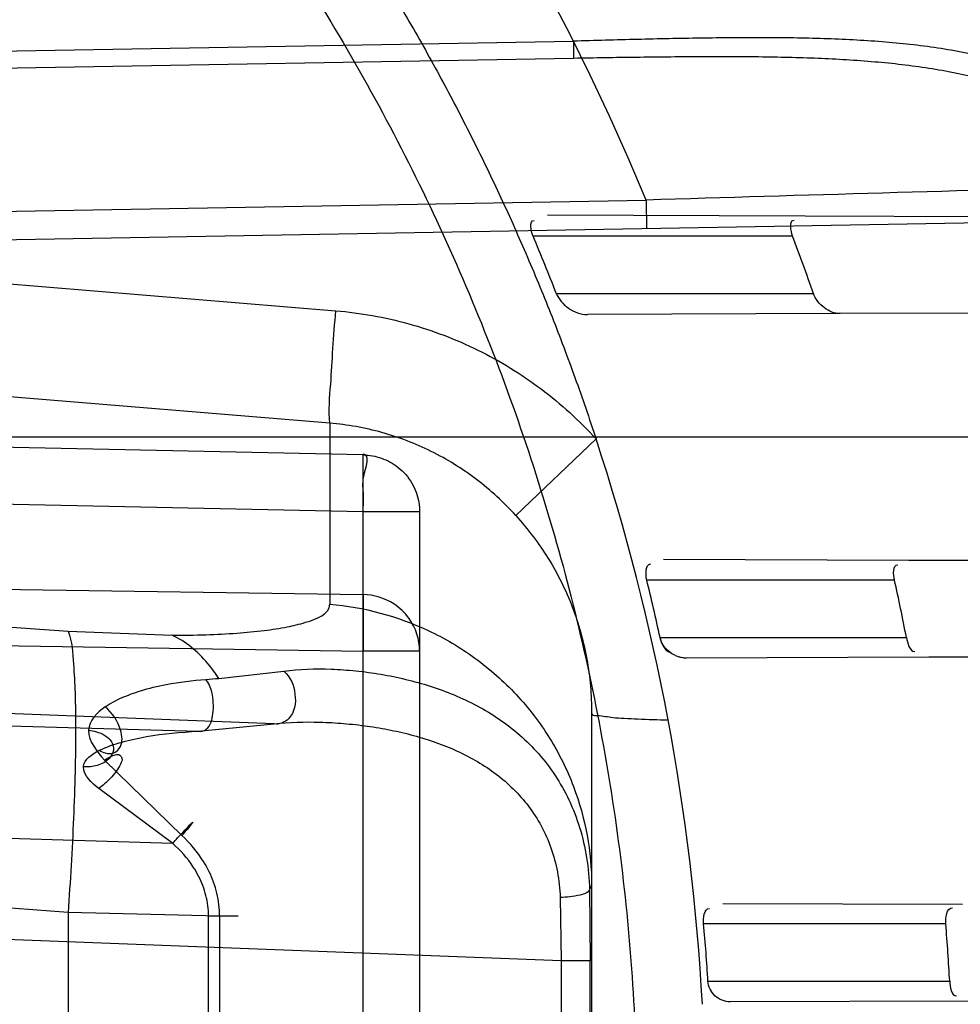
# Model space of a CAD drawing. Header units: millimetres. Extents: x 0 to 297, y 0 to 210.
# Tile 42 of 256: x 147.6458 to 147.7278, y 91.3668 to 91.4527. Entities that reach past the tile are written whole.
import ezdxf

# ---------------------------------------------------------------- set-up
doc = ezdxf.new("R2010")
doc.units = ezdxf.units.MM
doc.header["$LTSCALE"] = 16.335
doc.layers.get('0').update_dxf_attribs({"linetype": 'CONTINUOUS'})
for name, color, linetype in [('01_GLOBAL', 7, 'CONTINUOUS'), ('INTFCLR_1', 7, 'CONTINUOUS'), ('INTFCLR_144815', 7, 'CONTINUOUS')]:
    doc.layers.add(name, color=color, linetype=linetype)

msp = doc.modelspace()

# ---------------------------------------------------------------- linework, layer by layer
at = {"color": 7, "linetype": 'Continuous'}
msp.add_circle((148.2308034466, 92.1164639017), 1.9, dxfattribs=at)
at = {"color": 9, "linetype": 'Continuous'}
msp.add_arc((148.2308034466, 92.1164639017), 1.8756493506, 182.9674534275, 267.0325465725, dxfattribs=at)
at = {"layer": '01_GLOBAL', "color": 7, "linetype": 'Continuous'}
msp.add_circle((148.2308034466, 92.1164639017), 1.925, dxfattribs=at)
at = {"layer": 'INTFCLR_1', "color": 9, "linetype": 'Continuous'}
for p, q in [((147.5056636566, 91.4475288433), (147.6940698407, 91.450820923)), ((147.6940698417, 91.45082086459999), (147.6940960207, 91.4493224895)), ((147.6940960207, 91.4493224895), (147.5056636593, 91.4460302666)), ((147.5056636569, 91.441173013), (147.6733651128, 91.42730731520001)), ((147.5230763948, 91.43386660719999), (147.7004046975, 91.4369618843)), ((147.7004046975, 91.4369618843), (147.7004483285, 91.434462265)), ((147.7402832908, 91.4351575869), (147.5231200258, 91.431366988)), ((147.6918237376, 91.43567428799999), (147.7142691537, 91.4355959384)), ((147.7131870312, 91.43382411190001), (147.6905559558, 91.43382411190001)), ((147.6925809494, 91.4288241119), (147.7149924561, 91.4288241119)), ((147.7173150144, 91.4270629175), (147.6952920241, 91.4269860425)), ((147.6728425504, 91.4174967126), (147.6167964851, 91.4221306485)), ((147.6757509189, 91.4147338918), (147.5056636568, 91.4182720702)), ((147.6728425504, 91.4174967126), (147.6728425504, 91.4017194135)), ((147.5006636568, 91.41632411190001), (147.7654042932, 91.41632411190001)), ((147.689046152, 91.4094547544), (147.6960501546, 91.41612920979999)), ((147.675767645, 91.41480952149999), (147.6757509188, 91.4147338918)), ((147.6757509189, 91.297914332), (147.6757509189, 91.4147338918)), ((147.5056636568, 91.41334878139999), (147.6757509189, 91.409810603)), ((147.5056636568, 91.40995295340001), (147.650021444, 91.39935540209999)), ((147.6757509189, 91.409810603), (147.6806636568, 91.409810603)), ((147.6806636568, 91.409810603), (147.6806636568, 91.3028376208)), ((147.7019289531, 91.405639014), (147.7233231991, 91.40556433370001)), ((147.722063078, 91.40382411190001), (147.70046976, 91.40382411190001)), ((147.6320579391, 91.40319442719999), (147.6757509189, 91.4025544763)), ((147.6757509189, 91.4025544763), (147.6757509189, 91.3976311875)), ((147.650021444, 91.39935540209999), (147.6590911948, 91.39900431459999)), ((147.6213645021, 91.39842776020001), (147.6757509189, 91.3976311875)), ((147.7016255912, 91.39882411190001), (147.7231037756, 91.39882411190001)), ((147.6679941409, 91.39127962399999), (147.5056636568, 91.39753539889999)), ((147.6806636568, 91.3976311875), (147.6757509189, 91.3976311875)), ((147.7250683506, 91.39708998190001), (147.7038963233, 91.3970160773)), ((147.663172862, 91.3952480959), (147.6688326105, 91.3958685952)), ((147.5056636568, 91.3951938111), (147.6613541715, 91.3906317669)), ((147.6956636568, 91.39218376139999), (147.6956636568, 91.3204644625)), ((147.6613541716, 91.3906317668), (147.6679941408, 91.39127962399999)), ((147.659950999, 91.3815543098), (147.6532005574, 91.38812120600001)), ((147.650021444, 91.37482889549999), (147.5056636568, 91.3854264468)), ((147.6591522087, 91.3808542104), (147.5056636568, 91.3853517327)), ((147.6591522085, 91.3808542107), (147.652699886, 91.38563491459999)), ((147.6930114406, 91.3706179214), (147.5056636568, 91.377837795)), ((147.6956636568, 91.3771929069), (147.6954788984, 91.3768225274)), ((147.6954788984, 91.3768225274), (147.6955493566, 91.3706179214)), ((147.6929197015, 91.3761343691), (147.6930114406, 91.3706179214)), ((147.7071075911, 91.3756209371), (147.7279938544, 91.37554803)), ((147.650021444, 91.37482889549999), (147.650021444, 91.3378193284)), ((147.6632385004, 91.3745063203), (147.650021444, 91.37482889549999)), ((147.6622725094, 91.3381419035), (147.6622725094, 91.3745063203)), ((147.6648597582, 91.3745063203), (147.6622725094, 91.3745063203)), ((147.6632385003, 91.3745063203), (147.6632385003, 91.3381419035)), ((147.7265372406, 91.3738241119), (147.7054298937, 91.3738241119)), ((147.6930114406, 91.3706179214), (147.6930114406, 91.34203030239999)), ((147.6955493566, 91.3706179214), (147.6930114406, 91.3706179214)), ((147.6955493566, 91.34203030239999), (147.6955493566, 91.3706179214)), ((147.7058063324, 91.36882411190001), (147.7268776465, 91.36882411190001)), ((147.7285629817, 91.3671021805), (147.7077463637, 91.3670295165))]:
    msp.add_line(p, q, dxfattribs=at)
at = {"layer": 'INTFCLR_1', "color": 6, "linetype": 'Continuous'}
for p, q in [((147.7142691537, 91.4355959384), (147.7537535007, 91.4354581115)), ((147.7562380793, 91.4271987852), (147.7173150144, 91.4270629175)), ((147.7233231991, 91.40556433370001), (147.7613963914, 91.4054314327)), ((147.7628370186, 91.39722182), (147.7250683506, 91.39708998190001))]:
    msp.add_line(p, q, dxfattribs=at)
at = {"layer": 'INTFCLR_1', "color": 7, "linetype": 'Continuous'}
msp.add_line((147.7032295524, 91.3971246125), (147.7038963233, 91.3970160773), dxfattribs=at)
at = {"layer": 'INTFCLR_1', "color": 6, "linetype": 'Continuous'}
for centre, radius, start, end in [((147.5056636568, 91.35632411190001), 0.3017258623, 270, 90.00000002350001), ((147.5056636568, 91.35632411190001), 0.2867456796, 270, 90.00000002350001), ((147.5057391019, 91.3560634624), 0.2005093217, 21.27711928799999, 22.8186498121), ((147.5057157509, 91.3560833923), 0.2215580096, 19.1665078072, 20.5412722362), ((147.5136069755, 91.3563270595), 0.1919943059, 3.1324307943, 18.148371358), ((147.5063898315, 91.3563257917), 0.1998076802, 12.2803992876, 13.7520232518), ((147.5063888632, 91.35632547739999), 0.2208426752, 11.0951269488, 12.4201654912), ((147.5063894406, 91.35632463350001), 0.1998082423, 3.5866152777, 5.024479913), ((147.5063886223, 91.35632454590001), 0.2208430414, 3.2446361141, 4.54487275)]:
    msp.add_arc(centre, radius, start, end, dxfattribs=at)
at = {"layer": 'INTFCLR_1', "color": 9, "linetype": 'Continuous'}
for centre, radius, start, end in [((147.5056636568, 91.35632411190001), 0.2107755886, 22.4933176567, 89.9999999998), ((148.0600643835, 79.6484915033), 11.793955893, 91.5470290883, 91.74752042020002), ((147.6528606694, 91.5206708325), 0.1258459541, 274.182734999, 274.7002570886)]:
    msp.add_arc(centre, radius, start, end, dxfattribs=at)
for points, knots in [([(147.7739207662, 91.2630229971), (147.7745143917, 91.2646383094), (147.775677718, 91.2679000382), (147.7778942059, 91.2745147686), (147.7814905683, 91.2863879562), (147.7848253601, 91.3003236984), (147.7870274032, 91.31277865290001), (147.787953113, 91.3191383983), (147.7884308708, 91.3228167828), (147.7895335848, 91.3320514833), (147.7906793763, 91.34783064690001), (147.7904956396, 91.36644728), (147.789629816, 91.3785116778), (147.7890851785, 91.3840823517), (147.7886841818, 91.38778738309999), (147.7874452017, 91.3977872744), (147.7846320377, 91.41379988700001), (147.7805782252, 91.4294332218), (147.7776786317, 91.43871199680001), (147.7765880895, 91.4420309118), (147.7749290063, 91.4469198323), (147.771186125, 91.4571408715), (147.7647225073, 91.4721421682), (147.7573615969, 91.4863146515), (147.7522300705, 91.495037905), (147.74983173, 91.49892098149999), (147.748238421, 91.5014521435), (147.7439293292, 91.5081091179), (147.7367086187, 91.5183259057), (147.7266787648, 91.5307635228), (147.7181834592, 91.54008643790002), (147.7122490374, 91.5460455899), (147.7089678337, 91.54920070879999), (147.7044151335, 91.5534558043), (147.6980427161, 91.5590273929), (147.691144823, 91.5644332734), (147.6867712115, 91.56754354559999), (147.6846401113, 91.56897350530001), (147.683241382, 91.56987250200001), (147.6819885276, 91.57063788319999), (147.6808874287, 91.5712699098), (147.6799491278, 91.57176025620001), (147.6791251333, 91.5721478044), (147.6784918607, 91.5723508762), (147.6779419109, 91.57249513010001), (147.6776450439, 91.5721332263), (147.6779068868, 91.5716254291), (147.678285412, 91.5709843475), (147.678982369, 91.57009863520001), (147.6799093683, 91.56900729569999), (147.68099579, 91.56780618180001), (147.6821866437, 91.5665242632), (147.6839471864, 91.56466063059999), (147.6864529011, 91.56204119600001), (147.6911298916, 91.55713350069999), (147.696237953, 91.5516275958), (147.7008912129, 91.54636519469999), (147.7037675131, 91.54301891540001), (147.7083927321, 91.5375256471), (147.7154736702, 91.52862354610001), (147.7247566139, 91.5156719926), (147.731475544, 91.5050988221), (147.7358745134, 91.49757284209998), (147.7388592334, 91.492279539), (147.7440084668, 91.4826176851), (147.7508853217, 91.46802735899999), (147.755629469, 91.45586290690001), (147.7578360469, 91.44955591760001)], [0, 0, 0, 0, 0.0103792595, 0.0208842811, 0.0420721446, 0.0851858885, 0.1071984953, 0.1183380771, 0.123943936, 0.1295693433, 0.1744299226, 0.2192388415, 0.2417237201, 0.2473597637, 0.2529962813, 0.2641993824, 0.3081295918, 0.3509327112, 0.3614952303, 0.3667582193, 0.3720021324, 0.3926323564, 0.4323913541, 0.4704239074, 0.4888657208, 0.4934194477, 0.497950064, 0.5069039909, 0.5412450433, 0.5733438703, 0.6032118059, 0.6172673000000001, 0.6240601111, 0.6306649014, 0.6548506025, 0.6750843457, 0.6834913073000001, 0.6872123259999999, 0.6905622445, 0.6935176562, 0.6960693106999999, 0.6982084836, 0.6999280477, 0.7014829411, 0.7024060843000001, 0.7029587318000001, 0.7038763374, 0.7054334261, 0.7076628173, 0.7105600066, 0.714112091, 0.7174145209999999, 0.7211168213, 0.7295725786, 0.7392778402, 0.7620040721, 0.7748640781, 0.7816422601, 0.7886165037, 0.8181744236, 0.8502177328, 0.884679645, 0.8936796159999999, 0.902792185, 0.9213283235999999, 0.9597006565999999, 1, 1, 1, 1]), ([(147.7625223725, 91.4491302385), (147.7602715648, 91.45541097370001), (147.7554316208, 91.46752487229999), (147.748422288, 91.4820405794), (147.7431752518, 91.49165063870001), (147.7401330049, 91.4969169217), (147.7356466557, 91.5044086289), (147.7287941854, 91.5149323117), (147.7193317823, 91.52781473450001), (147.7121165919, 91.53666452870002), (147.7074034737, 91.542125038), (147.7044710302, 91.54545278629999), (147.6997270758, 91.55068512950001), (147.6945164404, 91.5561616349), (147.6897554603, 91.56102878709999), (147.68718556, 91.5636477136), (147.6854149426, 91.5654683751), (147.6839124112, 91.56705220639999), (147.6827629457, 91.5682496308), (147.680214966, 91.5713242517), (147.6811764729, 91.57132411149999)], [0, 0, 0, 0, 0.1351411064, 0.2639657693, 0.3262515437, 0.3568857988, 0.3871506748, 0.5031238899, 0.6110823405, 0.7107727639, 0.7343091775, 0.7571888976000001, 0.8006105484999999, 0.8773801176, 0.9101731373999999, 0.9387430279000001, 0.9512497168, 0.9624026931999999, 0.9805243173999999, 1, 1, 1, 1]), ([(147.6811764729, 91.57132411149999), (147.6818287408, 91.5713240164), (147.6836257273, 91.5703676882), (147.6857695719, 91.56920293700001), (147.6878575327, 91.5678745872), (147.690022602, 91.5664516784), (147.6944669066, 91.5633499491), (147.7014777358, 91.5579678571), (147.7079605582, 91.5524167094), (147.7125922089, 91.5481782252), (147.7159282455, 91.5450376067), (147.7219597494, 91.53910867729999), (147.730595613, 91.52983364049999), (147.7407946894, 91.51745818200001), (147.7481414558, 91.50728802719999), (147.7525258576, 91.5006611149), (147.75414614, 91.49814277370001), (147.7565841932, 91.4942808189), (147.7617989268, 91.48560842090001), (147.7692817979, 91.4715157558), (147.7758568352, 91.45659014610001), (147.7796645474, 91.44641925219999), (147.7813517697, 91.4415559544), (147.7824604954, 91.4382553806), (147.7854073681, 91.4290313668), (147.7895285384, 91.4134880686), (147.7923901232, 91.3975587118), (147.7936501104, 91.38761200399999), (147.7940578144, 91.3839275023), (147.7946115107, 91.3783882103), (147.7954917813, 91.3663917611), (147.7956786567, 91.3478767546), (147.7945135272, 91.3321854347), (147.7933925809, 91.3230036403), (147.7929068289, 91.3193455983), (147.7919655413, 91.31302046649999), (147.7897259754, 91.3006309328), (147.7863346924, 91.2867710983), (147.7826792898, 91.27496708), (147.7804259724, 91.2683893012), (147.7792433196, 91.26514577), (147.7786398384, 91.26353946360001)], [0, 0, 0, 0, 0.0056084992, 0.016622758, 0.0214510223, 0.0268121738, 0.0389184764, 0.0680276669, 0.1027789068, 0.1122614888, 0.1220107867, 0.1421735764, 0.1849752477, 0.2309092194, 0.2799812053, 0.2927645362, 0.2992310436, 0.3057293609, 0.3320345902, 0.3862266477, 0.4428037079, 0.4721337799, 0.479586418, 0.4870651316, 0.5020714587, 0.5628449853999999, 0.6251697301, 0.6410581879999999, 0.6490513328, 0.6570434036, 0.6889243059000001, 0.7524504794, 0.8160576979, 0.8240355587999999, 0.8319861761, 0.8477866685, 0.8790166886, 0.9402183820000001, 0.9703167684, 0.9852456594, 1, 1, 1, 1]), ([(147.7566851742, 91.41810067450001), (147.7564533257, 91.41898927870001), (147.7560835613, 91.42031468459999), (147.7555458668, 91.4220645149), (147.7547137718, 91.4246100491), (147.7533320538, 91.42827750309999), (147.7514874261, 91.4321542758), (147.7498290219, 91.4350339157), (147.7480981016, 91.4376755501), (147.7457168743, 91.4406612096), (147.7429709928, 91.44322398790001), (147.7405965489, 91.444959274), (147.7381088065, 91.4464927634), (147.7347519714, 91.44805734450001), (147.7311690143, 91.4491652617), (147.7281660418, 91.44982919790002), (147.725014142, 91.4503707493), (147.7209227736, 91.45081339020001), (147.7167319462, 91.45102731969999), (147.7132696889, 91.45110647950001), (147.7096875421, 91.45113480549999), (147.7051425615, 91.45109301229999), (147.6996304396, 91.45097570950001), (147.6959314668, 91.45087596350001), (147.6940698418, 91.45082086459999)], [0, 0, 0, 0, 0.0346282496, 0.0518722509, 0.0690224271, 0.1356084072, 0.1994979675, 0.2306510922, 0.2608465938, 0.3185314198, 0.3741956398, 0.4018715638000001, 0.4293205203, 0.4842875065, 0.5409793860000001, 0.570369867, 0.6002195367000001, 0.6615276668, 0.7254015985, 0.7583983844, 0.792108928, 0.8604732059, 0.9297730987, 1, 1, 1, 1]), ([(147.7578360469, 91.44955591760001), (147.7601299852, 91.44299922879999), (147.7642956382, 91.42952576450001), (147.7682613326, 91.4122075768), (147.7702192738, 91.4006412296), (147.7710065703, 91.39518478), (147.7714994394, 91.3915132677), (147.7727052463, 91.3813993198), (147.773864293, 91.3647211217), (147.7737011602, 91.3479837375), (147.7730932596, 91.3377512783), (147.7728153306, 91.3340172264), (147.7723459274, 91.32845986), (147.7710514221, 91.316626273), (147.7680380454, 91.29878467), (147.7643540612, 91.28396869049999), (147.7618533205, 91.2754656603), (147.7608389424, 91.2721312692), (147.7590123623, 91.2664116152), (147.7551536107, 91.2553712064), (147.7489882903, 91.2403218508), (147.7426455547, 91.22739948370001), (147.738554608, 91.2198568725), (147.7370705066, 91.21719653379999), (147.7348652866, 91.2133153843), (147.7301153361, 91.2053160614), (147.7225777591, 91.1938048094), (147.7133378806, 91.1812395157), (147.7066749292, 91.173042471), (147.7028339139, 91.16854333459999), (147.701385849, 91.16686409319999), (147.6989422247, 91.1640712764), (147.6944265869, 91.1590434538), (147.6895205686, 91.15382001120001), (147.6850750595, 91.14916276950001), (147.6824472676, 91.14642530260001), (147.6802613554, 91.14401157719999), (147.6788390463, 91.1424858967), (147.6769884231, 91.13966284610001), (147.6801672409, 91.1409193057), (147.6819512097, 91.141994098), (147.6841146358, 91.14331988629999), (147.6860112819, 91.14459412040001), (147.6882932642, 91.1461762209), (147.6913846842, 91.14844087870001), (147.6953415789, 91.15151625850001), (147.7012543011, 91.1563820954), (147.7065470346, 91.16112874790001), (147.7111780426, 91.16556996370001), (147.7144972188, 91.16884566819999), (147.7204790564, 91.1750133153), (147.7290048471, 91.18463110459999), (147.7390158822, 91.1974187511), (147.7461841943, 91.2078944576), (147.7504450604, 91.21470752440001), (147.7520181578, 91.21729598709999), (147.7543852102, 91.2212675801), (147.7594401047, 91.23018520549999), (147.7666547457, 91.24466011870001), (147.771618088, 91.2567571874), (147.7739207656, 91.2630229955)], [0, 0, 0, 0, 0.0419449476, 0.0850695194, 0.1071739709, 0.1127634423, 0.1183584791, 0.1295423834, 0.1742656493, 0.2191961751, 0.2304978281, 0.2361598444, 0.2418057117, 0.2641744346, 0.3080240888, 0.3509528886, 0.3562644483, 0.3615432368, 0.3719979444, 0.3925183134, 0.4321501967, 0.4701192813, 0.4793724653, 0.4839620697, 0.48851378, 0.5063269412, 0.5401307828, 0.5715496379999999, 0.6004673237, 0.6038923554, 0.6072711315, 0.6138564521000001, 0.6263016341, 0.6480618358, 0.6572019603, 0.6650284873, 0.6713159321, 0.6759369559, 0.6799952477, 0.6841765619, 0.6887949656, 0.6950107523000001, 0.6986911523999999, 0.7027318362, 0.7117342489, 0.7218512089, 0.7329803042, 0.7579718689, 0.7647510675, 0.7717251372, 0.7861300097, 0.8166264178, 0.8492835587, 0.8841348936, 0.8932111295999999, 0.8978052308, 0.9024247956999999, 0.92112918, 0.9596906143, 1, 1, 1, 1]), ([(147.6811764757, 91.1413241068), (147.6810781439, 91.14132411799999), (147.6808373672, 91.14137158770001), (147.6808497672, 91.1418044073), (147.6811074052, 91.1422497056), (147.6815528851, 91.142911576), (147.6822318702, 91.14373533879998), (147.6835407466, 91.1452190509), (147.6855593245, 91.1473348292), (147.6883533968, 91.1501930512), (147.6928736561, 91.1547964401), (147.6978811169, 91.1599991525), (147.7024841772, 91.1649963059), (147.7049756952, 91.16777374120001), (147.7064519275, 91.1694435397), (147.7103658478, 91.1739155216), (147.7171547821, 91.1820635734), (147.7265732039, 91.1945612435), (147.7342592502, 91.2060163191), (147.7391039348, 91.21397962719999), (147.7413524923, 91.217842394), (147.7428653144, 91.2204893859), (147.7470335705, 91.2279909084), (147.7534974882, 91.24084499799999), (147.7597854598, 91.25582728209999), (147.7637211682, 91.2668203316), (147.7655837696, 91.27251442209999), (147.7666180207, 91.2758335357), (147.7691666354, 91.28429392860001), (147.7729221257, 91.2990378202), (147.7759956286, 91.3168025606), (147.7773158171, 91.32858523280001), (147.7777944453, 91.33411784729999), (147.7780778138, 91.3378349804), (147.7786975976, 91.3480207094), (147.7788639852, 91.364684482), (147.7776820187, 91.3812878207), (147.7764527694, 91.3913544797), (147.7759502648, 91.39500924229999), (147.7751474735, 91.4004414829), (147.7731505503, 91.4119586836), (147.7691057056, 91.4292020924), (147.7648598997, 91.44260751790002), (147.7625223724, 91.4491302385)], [0, 0, 0, 0, 0.0008731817, 0.001718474, 0.0032338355, 0.0055641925, 0.0087322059, 0.0127298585, 0.0231213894, 0.0346993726, 0.0482226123, 0.08041255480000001, 0.0988155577, 0.1085507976, 0.1135449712, 0.1186069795, 0.1613231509, 0.207686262, 0.2575123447, 0.2837454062, 0.2904461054, 0.2972015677, 0.3108182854, 0.366650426, 0.4248609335, 0.4549769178, 0.4703146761, 0.4780576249, 0.4858477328, 0.5487775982, 0.6130123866, 0.6457680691, 0.6540347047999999, 0.6623246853, 0.6788711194, 0.7446474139, 0.8101273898, 0.8265053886, 0.8346996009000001, 0.8428861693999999, 0.8752668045, 0.9384714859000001, 1, 1, 1, 1]), ([(147.7553207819, 91.41769802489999), (147.7550905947, 91.4185448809), (147.7546020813, 91.4202256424), (147.7535256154, 91.4234944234), (147.7519985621, 91.42740041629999), (147.7501796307, 91.4310956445), (147.7485478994, 91.43384143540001), (147.74684337, 91.4363653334), (147.7445016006, 91.4392206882), (147.7418121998, 91.4416714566), (147.7394897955, 91.4433356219), (147.7370547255, 91.4448111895), (147.7337740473, 91.4463224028), (147.7302771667, 91.4474022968), (147.7273469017, 91.44805809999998), (147.7242721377, 91.44859816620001), (147.7202826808, 91.44905430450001), (147.7161959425, 91.4492944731), (147.7128200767, 91.4494018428), (147.7093277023, 91.4494622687), (147.7048960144, 91.4494664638), (147.6995201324, 91.44941103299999), (147.695912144, 91.44935419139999), (147.6940960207, 91.4493224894)], [0, 0, 0, 0, 0.0341071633, 0.068008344, 0.1337313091, 0.1969353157, 0.2278200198, 0.2578041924, 0.3152475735, 0.3708922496, 0.3986349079, 0.4261880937, 0.4814518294, 0.5385010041, 0.5680846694, 0.5981200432, 0.6597913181, 0.7240121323, 0.7571773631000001, 0.7910568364, 0.8597590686, 0.9294057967, 1, 1, 1, 1]), ([(147.6728425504, 91.4174967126), (147.6727143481, 91.4186275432), (147.6729408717, 91.4208107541), (147.6730984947, 91.4240750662), (147.6732742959, 91.42620757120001), (147.6733651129, 91.42730731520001)], [0, 0, 0, 0, 0.3474263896, 0.663132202, 1, 1, 1, 1]), ([(147.6733651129, 91.42730731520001), (147.6755084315, 91.4271300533), (147.6797735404, 91.4263705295), (147.6858413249, 91.4240565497), (147.6913807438, 91.4206491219), (147.6945936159, 91.41772451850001), (147.6960501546, 91.41612920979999)], [0, 0, 0, 0, 0.2495636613, 0.4992503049, 0.7493251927, 1, 1, 1, 1]), ([(147.689046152, 91.4094547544), (147.688007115, 91.41060440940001), (147.6857145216, 91.41271120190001), (147.6817574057, 91.41516661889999), (147.6774217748, 91.4168299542), (147.6743736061, 91.4173722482), (147.6728425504, 91.4174967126)], [0, 0, 0, 0, 0.2512932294, 0.5014782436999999, 0.7508972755, 1, 1, 1, 1]), ([(147.6757509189, 91.409810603), (147.6757609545, 91.4102931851), (147.6758340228, 91.4113597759), (147.6755680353, 91.4127298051), (147.6764236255, 91.4147958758), (147.675767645, 91.41480952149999)], [0, 0, 0, 0, 0.2896422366, 0.6062852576, 1, 1, 1, 1]), ([(147.6757509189, 91.4147338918), (147.6762887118, 91.41472464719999), (147.67738647, 91.41452959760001), (147.6789001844, 91.4136957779), (147.680255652, 91.4121532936), (147.6806636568, 91.41066396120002), (147.6806636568, 91.409810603)], [0, 0, 0, 0, 0.2108813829, 0.4285397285, 0.665427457, 1, 1, 1, 1]), ([(147.689046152, 91.4094547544), (147.6895762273, 91.4088695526), (147.6905799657, 91.4076571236), (147.6919154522, 91.4057143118), (147.6930637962, 91.4036539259), (147.694012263, 91.4014892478), (147.694751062, 91.3992407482), (147.6954548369, 91.39615530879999), (147.6956636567, 91.393772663), (147.6956636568, 91.392183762)], [0, 0, 0, 0, 0.1252048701, 0.2492026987, 0.3733459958, 0.4986692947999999, 0.6233969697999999, 0.7480465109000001, 1, 1, 1, 1]), ([(147.6806636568, 91.3976311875), (147.6806636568, 91.3981299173), (147.6805059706, 91.39914348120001), (147.6797657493, 91.40060977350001), (147.6782569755, 91.40205941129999), (147.6766830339, 91.4025384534), (147.6757509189, 91.4025544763)], [0, 0, 0, 0, 0.1956452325, 0.3949087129, 0.6342893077, 1, 1, 1, 1]), ([(147.6590911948, 91.39900431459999), (147.6600794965, 91.39900432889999), (147.6619659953, 91.39903148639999), (147.6646507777, 91.39916594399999), (147.6669964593, 91.3993839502), (147.6690429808, 91.39969524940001), (147.6709350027, 91.400147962), (147.6728417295, 91.4008389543), (147.6728425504, 91.4017194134)], [0, 0, 0, 0, 0.2063474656, 0.3941151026, 0.5600239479, 0.7013666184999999, 0.8161688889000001, 1, 1, 1, 1]), ([(147.6728425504, 91.4017194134), (147.6757933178, 91.4014651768), (147.6802963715, 91.40025803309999), (147.6856051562, 91.3971198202), (147.6892069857, 91.3939362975), (147.6921164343, 91.3901256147), (147.6948283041, 91.3846514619), (147.6956636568, 91.3801140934), (147.6956636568, 91.3771929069)], [0, 0, 0, 0, 0.2423205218, 0.3713274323, 0.5023855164, 0.6330587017, 0.7609941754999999, 1, 1, 1, 1]), ([(147.650021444, 91.39935540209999), (147.6503840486, 91.3984598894), (147.6504906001, 91.3966071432), (147.6506665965, 91.39376208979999), (147.6506905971, 91.390619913), (147.6506445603, 91.38698477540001), (147.6505085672, 91.3830225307), (147.6503010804, 91.37893357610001), (147.6501205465, 91.3761891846), (147.650021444, 91.37482889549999)], [0, 0, 0, 0, 0.1178858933, 0.2205957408, 0.3499519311, 0.5004266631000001, 0.6644320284, 0.8335810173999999, 1, 1, 1, 1]), ([(147.663172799, 91.39524818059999), (147.6628678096, 91.3957023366), (147.66175994, 91.3971905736), (147.6602950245, 91.39847605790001), (147.6590911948, 91.39900431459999)], [0, 0, 0, 0, 0.2938513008, 1, 1, 1, 1]), ([(147.6688326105, 91.3958685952), (147.6694030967, 91.3954015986), (147.6700127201, 91.39391886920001), (147.6697300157, 91.3917718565), (147.6684259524, 91.3911877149), (147.6679941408, 91.39127962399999)], [0, 0, 0, 0, 0.383653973, 0.7702586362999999, 1, 1, 1, 1]), ([(147.6688326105, 91.3958685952), (147.6701917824, 91.396065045), (147.6723016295, 91.3961196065), (147.6751246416, 91.39592064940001), (147.6773007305, 91.39562469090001), (147.6794674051, 91.3951855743), (147.6816016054, 91.3945925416), (147.6836883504, 91.3938303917), (147.6857102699, 91.3928791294), (147.6876369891, 91.3917184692), (147.6894375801, 91.3903297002), (147.691083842, 91.3886943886), (147.6925360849, 91.38679668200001), (147.6937539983, 91.3846304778), (147.6946823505, 91.38221743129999), (147.6952896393, 91.37958692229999), (147.6954565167, 91.37775768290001), (147.6954788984, 91.3768225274)], [0, 0, 0, 0, 0.1110924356, 0.169531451, 0.2289595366, 0.2885855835, 0.3482439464, 0.4079764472, 0.4680901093, 0.5287294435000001, 0.5895731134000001, 0.6516020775, 0.715910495, 0.7822579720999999, 0.8519513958, 0.9243291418, 1, 1, 1, 1]), ([(147.6532459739, 91.3927588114), (147.6537128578, 91.39308120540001), (147.6547345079, 91.39360238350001), (147.6565243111, 91.39424970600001), (147.658958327, 91.39484147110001), (147.6608780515, 91.3950724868), (147.6620395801, 91.395160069)], [0, 0, 0, 0, 0.1850177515, 0.3711682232, 0.6201593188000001, 1, 1, 1, 1]), ([(147.6613541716, 91.3906317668), (147.6615874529, 91.39055401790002), (147.6624156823, 91.3908650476), (147.6627403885, 91.3923274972), (147.6626934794, 91.3938301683), (147.6622965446, 91.3948357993), (147.6620395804, 91.395160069)], [0, 0, 0, 0, 0.1387492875, 0.4147974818, 0.7665430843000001, 1, 1, 1, 1]), ([(147.6527611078, 91.388972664), (147.6529213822, 91.3888770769), (147.6533116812, 91.3886950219), (147.6540742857, 91.3886370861), (147.6548223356, 91.38944422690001), (147.6546515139, 91.3911130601), (147.6539059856, 91.39225743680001), (147.6532459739, 91.3927588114)], [0, 0, 0, 0, 0.09384701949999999, 0.2169684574, 0.3539624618, 0.5831765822, 1, 1, 1, 1]), ([(147.6679941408, 91.39127962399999), (147.669315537, 91.39143133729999), (147.671343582, 91.39148325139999), (147.6740532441, 91.3913300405), (147.6761146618, 91.3911005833), (147.6781517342, 91.3907569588), (147.6801446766, 91.39029189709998), (147.6820816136, 91.3896914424), (147.6839491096, 91.38894137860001), (147.6857205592, 91.3880218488), (147.6873713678, 91.3869206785), (147.688878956, 91.385622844), (147.6902082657, 91.3841124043), (147.6913242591, 91.3823846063), (147.6921797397, 91.3804565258), (147.6927402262, 91.37835063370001), (147.6928974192, 91.3768827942), (147.6929197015, 91.3761343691)], [0, 0, 0, 0, 0.1217214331, 0.1848395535, 0.2483615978, 0.3114174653, 0.3737939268, 0.4355049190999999, 0.4968221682, 0.5577254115, 0.617830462, 0.678021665, 0.7392590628, 0.8013264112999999, 0.8655373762, 0.9314778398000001, 1, 1, 1, 1]), ([(147.6956636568, 91.392183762), (147.6956636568, 91.392023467), (147.6965964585, 91.3920043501), (147.6973231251, 91.391827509), (147.6985794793, 91.3917647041), (147.7001673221, 91.39167507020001), (147.7014493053, 91.3916401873), (147.7023292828, 91.3916216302)], [0, 0, 0, 0, 0.0716159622, 0.2797321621, 0.431207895, 0.6067597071, 1, 1, 1, 1]), ([(147.6518134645, 91.3907205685), (147.6520418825, 91.39069903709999), (147.6527796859, 91.39056161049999), (147.653786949, 91.3900398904), (147.6540830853, 91.38893253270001), (147.6533567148, 91.38772987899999), (147.6521548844, 91.3874882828), (147.6513716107, 91.38751826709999)], [0, 0, 0, 0, 0.1112163, 0.3676480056, 0.4909230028, 0.6200306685, 1, 1, 1, 1]), ([(147.6527611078, 91.388972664), (147.6533899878, 91.3892801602), (147.6547511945, 91.38974095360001), (147.6576194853, 91.390354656), (147.659850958, 91.3905605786), (147.6613541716, 91.3906317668)], [0, 0, 0, 0, 0.2387484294, 0.4867485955, 1, 1, 1, 1]), ([(147.6532005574, 91.38812120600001), (147.6533617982, 91.3882255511), (147.6537475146, 91.3884330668), (147.6544499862, 91.3887720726), (147.6548077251, 91.38821652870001), (147.6545685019, 91.3876818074), (147.6542190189, 91.38709909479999), (147.6535844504, 91.38636583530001), (147.6530539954, 91.3858936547), (147.652699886, 91.38563491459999)], [0, 0, 0, 0, 0.1116463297, 0.2774736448, 0.3395964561, 0.4424205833, 0.5880889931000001, 0.7450556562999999, 1, 1, 1, 1]), ([(147.6591522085, 91.3808542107), (147.6593020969, 91.38102055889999), (147.6597874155, 91.381559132), (147.6616359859, 91.3835295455), (147.6602827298, 91.3819304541), (147.659950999, 91.3815543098)], [0, 0, 0, 0, 0.1652971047, 0.6297668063, 1, 1, 1, 1]), ([(147.6632385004, 91.3745063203), (147.6632389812, 91.3748437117), (147.6631793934, 91.3758492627), (147.6627805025, 91.3774888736), (147.6617477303, 91.37958679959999), (147.6606658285, 91.3808701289), (147.659950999, 91.3815543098)], [0, 0, 0, 0, 0.1268065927, 0.3776814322, 0.6281073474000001, 1, 1, 1, 1]), ([(147.6622725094, 91.3745063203), (147.6622725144, 91.3748100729), (147.6622150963, 91.3757171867), (147.6618342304, 91.3771977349), (147.6608504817, 91.37909281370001), (147.6598250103, 91.3802397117), (147.6591522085, 91.3808542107)], [0, 0, 0, 0, 0.125311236, 0.3739699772, 0.6240932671, 1, 1, 1, 1]), ([(147.6954788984, 91.3768225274), (147.6953880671, 91.37651920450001), (147.6942942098, 91.376247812), (147.6935026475, 91.3761432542), (147.6929197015, 91.3761343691)], [0, 0, 0, 0, 0.3519510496, 1, 1, 1, 1])]:
    msp.add_open_spline(points, degree=3, knots=knots, dxfattribs=at)
at = {"layer": 'INTFCLR_1', "color": 6, "linetype": 'Continuous'}
for points, knots in [([(147.7024190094, 91.57132411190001), (147.7018087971, 91.57132411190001), (147.7029114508, 91.5692236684), (147.7038583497, 91.5680649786), (147.7054058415, 91.56603172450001), (147.7073153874, 91.5637319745), (147.7097564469, 91.56079692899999), (147.7126098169, 91.5573885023), (147.7156703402, 91.5536813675), (147.7186923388, 91.5499560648), (147.721505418, 91.54640770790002), (147.7240879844, 91.5430774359), (147.7264364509, 91.53997985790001), (147.7285589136, 91.53711993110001), (147.7304701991, 91.53449113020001), (147.7321890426, 91.5320821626), (147.7337330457, 91.529879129), (147.7351142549, 91.527876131), (147.7363481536, 91.5260600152), (147.7374498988, 91.5244157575), (147.7384368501, 91.52292425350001), (147.7393145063, 91.52158304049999), (147.740301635, 91.52005887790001), (147.7413416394, 91.5184318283), (147.7424164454, 91.51672483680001), (147.7434051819, 91.5151347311), (147.7444675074, 91.51340362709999), (147.7454727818, 91.51173989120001), (147.7463989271, 91.5101860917), (147.7472040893, 91.50882047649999), (147.7480924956, 91.5072948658), (147.7490691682, 91.5055946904), (147.7501439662, 91.503694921), (147.7513258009, 91.5015697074), (147.7526254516, 91.49918624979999), (147.7540567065, 91.4965029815), (147.7556293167, 91.4934797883), (147.7573520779, 91.49007026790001), (147.7592357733, 91.4862176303), (147.7612959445, 91.48184252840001), (147.7635459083, 91.4768493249), (147.7659975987, 91.4711159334), (147.7686600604, 91.46449556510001), (147.771540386, 91.45677847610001), (147.7745995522, 91.4477874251), (147.7776353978, 91.43777021), (147.7804347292, 91.4271489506), (147.7828479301, 91.41640510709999), (147.7848548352, 91.405631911), (147.7864550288, 91.3948720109), (147.7876568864, 91.3841237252), (147.7884643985, 91.3734124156), (147.7888848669, 91.3627276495), (147.788923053, 91.3520862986), (147.7885832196, 91.34147856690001), (147.7878679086, 91.3309058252), (147.7867790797, 91.3203765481), (147.7853146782, 91.30986953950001), (147.7834744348, 91.2993988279), (147.7812492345, 91.2889416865), (147.7786373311, 91.27851137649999), (147.7756726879, 91.26825261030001), (147.7725298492, 91.2586638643), (147.7694333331, 91.2501513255), (147.7665578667, 91.24288110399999), (147.763914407, 91.2366339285), (147.7614912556, 91.23122494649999), (147.7592772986, 91.2265132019), (147.7572566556, 91.222383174), (147.7554148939, 91.2187488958), (147.7537381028, 91.2155404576), (147.7522167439, 91.21270536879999), (147.7508394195, 91.21019779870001), (147.7495919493, 91.20797263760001), (147.7484619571, 91.205992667), (147.7474378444, 91.2042264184), (147.7465123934, 91.2026529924), (147.7456788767, 91.20125348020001), (147.7447260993, 91.1996710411), (147.7436842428, 91.1979643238), (147.7424549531, 91.195983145), (147.7413949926, 91.1943013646), (147.7404087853, 91.1927574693), (147.7395314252, 91.19139819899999), (147.7385421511, 91.1898833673), (147.7374297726, 91.1882012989), (147.7361816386, 91.18634056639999), (147.7347816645, 91.18428595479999), (147.7332139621, 91.18202299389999), (147.7314607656, 91.179538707), (147.7295082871, 91.1768262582), (147.7273377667, 91.1738741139), (147.7249300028, 91.1706720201), (147.7222786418, 91.16722855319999), (147.7193828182, 91.16355418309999), (147.7162651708, 91.1596930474), (147.7130841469, 91.155829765), (147.7101062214, 91.152268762), (147.7075479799, 91.1491965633), (147.7055504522, 91.14679617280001), (147.7039276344, 91.14467529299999), (147.7029496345, 91.1434806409), (147.7017963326, 91.1413241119), (147.7024190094, 91.1413241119)], [0, 0, 0, 0, 0.0038604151, 0.0075016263, 0.0124785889, 0.0188917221, 0.0268498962, 0.0364677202, 0.04706947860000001, 0.0572444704, 0.0668187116, 0.0757144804, 0.08390538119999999, 0.0914099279, 0.098245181, 0.1044667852, 0.1101313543, 0.1152642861, 0.1198589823, 0.1240215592, 0.1277856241, 0.1311734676, 0.1341617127, 0.1392736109, 0.1433897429, 0.1469230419, 0.1511192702, 0.1562389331, 0.1592204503, 0.1625628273, 0.1662680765, 0.1703891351, 0.1749670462, 0.1800766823, 0.185772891, 0.1921413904, 0.1993155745, 0.2073310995, 0.2163076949, 0.2264451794, 0.2379233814, 0.250953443, 0.2658909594, 0.2830621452, 0.3030578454, 0.3259639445, 0.3492662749, 0.372530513, 0.3956109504, 0.4185782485, 0.4413347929, 0.4640172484, 0.48651927, 0.5089682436, 0.5313242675, 0.553647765, 0.5759939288, 0.5982772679, 0.6207473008, 0.6432362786, 0.6658996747, 0.6887559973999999, 0.7107777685, 0.7297237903, 0.7460531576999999, 0.7602331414, 0.7726347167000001, 0.7835467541, 0.7931663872, 0.8017211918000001, 0.8093215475, 0.8160683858, 0.8220758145, 0.8274205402, 0.8322066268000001, 0.8364980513, 0.8403368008, 0.8437547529, 0.8468031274, 0.8520223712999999, 0.8564046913, 0.8615533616, 0.8645986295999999, 0.8679945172, 0.8717882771, 0.8760445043, 0.8807522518, 0.8859628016, 0.8917731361, 0.8981681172, 0.9051985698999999, 0.9129160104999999, 0.9213486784, 0.9305434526, 0.9404096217, 0.9509435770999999, 0.9619432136, 0.9720502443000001, 0.9803711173, 0.9870628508, 0.9922716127, 0.99606073, 1, 1, 1, 1]), ([(147.7024190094, 91.1413241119), (147.7031143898, 91.1413241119), (147.7043203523, 91.14213679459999), (147.7061744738, 91.14325300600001), (147.7083002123, 91.1447976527), (147.710928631, 91.14681022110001), (147.7140582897, 91.14937974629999), (147.7175074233, 91.15237487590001), (147.7210070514, 91.1555769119), (147.724310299, 91.1587419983), (147.7273371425, 91.16175781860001), (147.7300923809, 91.16460395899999), (147.7325889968, 91.1672661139), (147.7348455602, 91.1697411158), (147.7368773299, 91.1720281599), (147.7387011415, 91.1741288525), (147.7403405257, 91.1760572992), (147.7418089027, 91.1778176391), (147.74312239, 91.1794189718), (147.7442950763, 91.1808709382), (147.7453447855, 91.18218881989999), (147.7462981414, 91.1834007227), (147.7472372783, 91.1846080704), (147.7482377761, 91.1859099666), (147.7492999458, 91.187311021), (147.7503509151, 91.1887170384), (147.7513832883, 91.1901164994), (147.7524574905, 91.19159267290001), (147.7536466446, 91.1932514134), (147.7549757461, 91.1951365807), (147.7564609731, 91.1972842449), (147.7581179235, 91.19973355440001), (147.7599603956, 91.2025250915), (147.7620026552, 91.20570886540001), (147.7642665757, 91.2093548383), (147.7667734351, 91.21354352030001), (147.7695429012, 91.2183732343), (147.7725956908, 91.2239740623), (147.7759494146, 91.23049845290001), (147.7796263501, 91.2381747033), (147.7835547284, 91.2471120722), (147.7874822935, 91.2570297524), (147.7911546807, 91.26748627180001), (147.7944163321, 91.27808548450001), (147.7972390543, 91.28872386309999), (147.7996322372, 91.2993899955), (147.8015947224, 91.3100274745), (147.8031423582, 91.3206651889), (147.8042785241, 91.3312578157), (147.8050140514, 91.3418222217), (147.805355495, 91.3523479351), (147.8053083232, 91.36283677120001), (147.8048760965, 91.3732949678), (147.8040611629, 91.3837158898), (147.8028633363, 91.39410400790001), (147.8012816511, 91.40445780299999), (147.799316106, 91.4147614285), (147.7969588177, 91.4250379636), (147.7942058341, 91.4352745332), (147.7910435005, 91.44548298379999), (147.7874805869, 91.4556114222), (147.7836594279, 91.4652777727), (147.7798256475, 91.47403311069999), (147.7762354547, 91.48156843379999), (147.7729615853, 91.48797792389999), (147.7699846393, 91.4934796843), (147.767284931, 91.4982265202), (147.7648405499, 91.5023464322), (147.7626315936, 91.50593695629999), (147.7606351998, 91.50908022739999), (147.7588346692, 91.5118359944), (147.7572125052, 91.5142588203), (147.7557564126, 91.51638728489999), (147.7544486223, 91.5182624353), (147.7532796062, 91.51991080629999), (147.7522307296, 91.5213681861), (147.7512884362, 91.5226603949), (147.7503875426, 91.52388111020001), (147.749451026, 91.5251356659), (147.7484191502, 91.5265005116), (147.7473563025, 91.52788680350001), (147.7462900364, 91.5292585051), (147.7452102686, 91.5306298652), (147.7440251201, 91.53211414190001), (147.7427013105, 91.5337461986), (147.7412185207, 91.535542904), (147.7395625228, 91.5375118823), (147.7377136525, 91.5396634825), (147.7356554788, 91.54200321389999), (147.733366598, 91.5445380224), (147.7308303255, 91.5472668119), (147.7280323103, 91.5501828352), (147.7249547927, 91.55327492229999), (147.7215984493, 91.5565159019), (147.7180191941, 91.55981674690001), (147.7144644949, 91.5629254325), (147.7112102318, 91.5656152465), (147.7084715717, 91.5677235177), (147.7062664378, 91.5693347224), (147.7043599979, 91.57048668), (147.7031273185, 91.57132411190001), (147.7024190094, 91.57132411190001)], [0, 0, 0, 0, 0.0042187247, 0.0081401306, 0.0133978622, 0.0200459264, 0.0282638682, 0.0379443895, 0.0477615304, 0.05703690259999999, 0.0656973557, 0.0736821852, 0.0810680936, 0.0878383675, 0.0940009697, 0.0996271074, 0.1047154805, 0.1093563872, 0.1135342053, 0.1172803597, 0.1206792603, 0.1237557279, 0.1266349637, 0.1299589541, 0.1337168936, 0.1373013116, 0.1406085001, 0.1442672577, 0.148377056, 0.1529904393, 0.1582606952, 0.164218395, 0.1709303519, 0.1785521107, 0.1871652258, 0.1969659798, 0.2081658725, 0.2209392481, 0.2356613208, 0.2526660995, 0.2725685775, 0.2948769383, 0.3173640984, 0.3397873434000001, 0.3621386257, 0.3841211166, 0.4060891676, 0.4277469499, 0.4493218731, 0.470705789, 0.4919793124, 0.5131981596, 0.5343255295, 0.5554668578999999, 0.5765984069, 0.5977513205, 0.6189954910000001, 0.6402209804, 0.6617015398, 0.6832900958, 0.7050415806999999, 0.7268239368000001, 0.7463339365, 0.7630160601, 0.7774553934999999, 0.7899931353, 0.8009638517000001, 0.8105830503, 0.8190545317, 0.8265380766, 0.8331730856, 0.8390248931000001, 0.8442268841, 0.8488182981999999, 0.8528943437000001, 0.8564866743, 0.8597116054, 0.8625968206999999, 0.8656908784, 0.8692094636, 0.8729771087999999, 0.8762884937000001, 0.879749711, 0.8835661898, 0.8878115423, 0.8924986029, 0.8976989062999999, 0.9034198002, 0.9097088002, 0.9166034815, 0.9241390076, 0.9323094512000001, 0.9411199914, 0.9506041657, 0.9606137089, 0.9706541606, 0.9792553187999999, 0.9862062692, 0.9916647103, 0.9957028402, 1, 1, 1, 1]), ([(147.5056636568, 91.5480468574), (147.5075452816, 91.5481270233), (147.5113111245, 91.5482318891), (147.5169618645, 91.5482226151), (147.5226099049, 91.5480467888), (147.5282502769, 91.5477045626), (147.5338781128, 91.54719623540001), (147.5394885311, 91.54652224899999), (147.545076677, 91.54568318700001), (147.5506377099, 91.54467977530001), (147.5561668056, 91.54351288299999), (147.5616591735, 91.54218351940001), (147.5671100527, 91.5406928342), (147.5725147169, 91.5390421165), (147.5778684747, 91.537232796), (147.5831666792, 91.5352664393), (147.588404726, 91.53314475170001), (147.5935780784, 91.5308695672), (147.5986823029, 91.5284428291), (147.6037129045, 91.5258666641), (147.6086655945, 91.5231432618), (147.6135359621, 91.5202750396), (147.6183199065, 91.51726440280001), (147.6230131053, 91.5141140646), (147.6276115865, 91.5108266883), (147.6321112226, 91.50740522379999), (147.6365082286, 91.50385254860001), (147.6407986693, 91.5001718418), (147.6449789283, 91.496366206), (147.6490452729, 91.49243903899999), (147.6529942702, 91.4883936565), (147.6568224, 91.48423366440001), (147.6605264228, 91.4799625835), (147.6641030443, 91.4755842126), (147.6675492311, 91.4711022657), (147.6708619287, 91.4665207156), (147.6740383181, 91.46184346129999), (147.6770755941, 91.4570746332), (147.67997116, 91.4522183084), (147.6827224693, 91.4472787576), (147.6853271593, 91.4422602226), (147.6877829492, 91.43716709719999), (147.690087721, 91.432003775), (147.6922394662, 91.42677475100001), (147.6942363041, 91.42148460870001), (147.6954631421, 91.4179200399), (147.6960501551, 91.41612921)], [0, 0, 0, 0, 0.0227205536, 0.0454410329, 0.06816134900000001, 0.09088163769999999, 0.1136018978, 0.1363221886, 0.1590426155, 0.1817632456, 0.2044840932, 0.2272051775, 0.2499266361, 0.2726484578, 0.2953706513, 0.3180932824, 0.3408163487, 0.363539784, 0.3862638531, 0.4089891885, 0.4317141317, 0.4544408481, 0.4771673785, 0.4998953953, 0.5226228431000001, 0.5453516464, 0.5680799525, 0.5908095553, 0.6135387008, 0.6362690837, 0.6589990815, 0.6817302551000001, 0.7044610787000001, 0.7271930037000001, 0.7499246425, 0.7726572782, 0.7953897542, 0.8181230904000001, 0.8408563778, 0.8635903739, 0.8863244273, 0.90905904, 0.9317938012, 0.9545290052, 0.9772643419, 1, 1, 1, 1]), ([(147.5056636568, 91.542618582), (147.5093784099, 91.54277100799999), (147.5168190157, 91.54285292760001), (147.5279643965, 91.5423087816), (147.5390774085, 91.5410953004), (147.5501528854, 91.5392079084), (147.5611257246, 91.53664657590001), (147.5717583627, 91.5334750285), (147.5821569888, 91.5296933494), (147.5923175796, 91.5253049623), (147.6023615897, 91.520227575), (147.6120791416, 91.5145539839), (147.6214308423, 91.50830836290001), (147.6303857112, 91.5015135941), (147.6389108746, 91.49419493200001), (147.6469786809, 91.4863772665), (147.6545579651, 91.4780922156), (147.6616230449, 91.46936818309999), (147.6681444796, 91.4602439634), (147.6741035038, 91.4507490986), (147.6794813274, 91.4409141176), (147.6842574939, 91.4307767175), (147.6884131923, 91.42037992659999), (147.6919364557, 91.40975773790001), (147.6948170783, 91.3989428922), (147.6970449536, 91.3879725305), (147.6986113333, 91.37688836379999), (147.6995102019, 91.36573518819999), (147.6997390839, 91.3545597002), (147.6992991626, 91.34340138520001), (147.698193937, 91.3322970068), (147.6964275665, 91.321279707), (147.6940063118, 91.3103876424), (147.69093851, 91.2996591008), (147.6872359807, 91.2891354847), (147.6829137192, 91.2788581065), (147.6779896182, 91.26886523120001), (147.6724805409, 91.2591877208), (147.6664087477, 91.2498632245), (147.6597968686, 91.2409240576), (147.6526699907, 91.2324006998), (147.6450470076, 91.2243151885), (147.6369609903, 91.2167031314), (147.6284363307, 91.2095857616), (147.6195078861, 91.2029913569), (147.6102055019, 91.1969422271), (147.6005665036, 91.1914608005), (147.5906349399, 91.1865695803), (147.5806493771, 91.18236842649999), (147.5709252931, 91.17892032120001), (147.5618952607, 91.1762516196), (147.5537200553, 91.17425642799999), (147.5464382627, 91.17280130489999), (147.5395220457, 91.17168651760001), (147.532373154, 91.1708016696), (147.5244248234, 91.1701421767), (147.5154192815, 91.1698032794), (147.5090572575, 91.1698903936), (147.5056636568, 91.1700296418)], [0, 0, 0, 0, 0.0185657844, 0.0371317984, 0.05569073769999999, 0.0743563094, 0.09320240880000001, 0.1119235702, 0.129729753, 0.1484268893, 0.1671582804, 0.1858963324, 0.2045840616, 0.2232805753, 0.241995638, 0.2606572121, 0.2793460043, 0.298034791, 0.3166822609, 0.3353170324, 0.3539796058, 0.3726237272, 0.3912431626, 0.4098577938, 0.4284754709, 0.4470981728, 0.4657246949, 0.4843423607, 0.5029403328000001, 0.5215094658, 0.5400731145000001, 0.5586325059, 0.5771954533, 0.5957587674, 0.6143211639, 0.6328711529, 0.651401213, 0.6699184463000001, 0.6884460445, 0.7069331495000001, 0.7254085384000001, 0.7438945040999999, 0.7623917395, 0.7808314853, 0.7993176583, 0.8177869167, 0.8362093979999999, 0.8546575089, 0.8730374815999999, 0.8902753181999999, 0.9061521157, 0.9200376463, 0.9322836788, 0.9432240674, 0.9550134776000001, 0.9682465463, 0.9830392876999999, 1, 1, 1, 1]), ([(147.6925809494, 91.4288241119), (147.6927822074, 91.4283072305), (147.6935832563, 91.4274119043), (147.6947119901, 91.42698401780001), (147.6952920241, 91.4269860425)], [0, 0, 0, 0, 0.4888270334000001, 1, 1, 1, 1]), ([(147.7173150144, 91.4270629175), (147.7168371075, 91.42706124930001), (147.7158353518, 91.42747756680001), (147.7151680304, 91.42831891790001), (147.7149924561, 91.4288241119)], [0, 0, 0, 0, 0.4718961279, 1, 1, 1, 1]), ([(147.7077463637, 91.3670295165), (147.7072644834, 91.3670278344), (147.7062887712, 91.3674183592), (147.7058353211, 91.36836162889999), (147.7058063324, 91.36882411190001)], [0, 0, 0, 0, 0.5097816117, 1, 1, 1, 1])]:
    msp.add_open_spline(points, degree=3, knots=knots, dxfattribs=at)
for points in [[(147.6905559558, 91.43382411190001), (147.6903787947, 91.4342451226), (147.6901907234, 91.4351929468), (147.6906474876, 91.4351913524)], [(147.7131870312, 91.43382411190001), (147.7130240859, 91.43425892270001), (147.7128608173, 91.43521188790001), (147.7133251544, 91.43521026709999)], [(147.70046976, 91.40382411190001), (147.7003552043, 91.40429219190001), (147.7003391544, 91.4052281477), (147.7008210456, 91.4052264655)], [(147.722063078, 91.40382411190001), (147.7219658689, 91.4042655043), (147.7218970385, 91.4051511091), (147.7223490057, 91.4051495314)], [(147.7231037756, 91.39882411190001), (147.7231965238, 91.39835115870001), (147.7233584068, 91.3975782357), (147.7238403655, 91.39757991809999)], [(147.7054298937, 91.3738241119), (147.7053876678, 91.3743043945), (147.705457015, 91.3751795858), (147.7059391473, 91.3751779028)], [(147.7265372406, 91.3738241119), (147.7264968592, 91.37433212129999), (147.7266007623, 91.3752432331), (147.727110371, 91.3752414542)], [(147.7268776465, 91.36882411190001), (147.7269042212, 91.3683553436), (147.7270026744, 91.36754553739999), (147.7274721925, 91.3675471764)]]:
    msp.add_open_spline(points, degree=3, dxfattribs=at)
at = {"layer": 'INTFCLR_1', "color": 7, "linetype": 'Continuous'}
msp.add_open_spline([(147.7038963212, 91.3970160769), (147.7033245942, 91.39701533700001), (147.7022931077, 91.39746687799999), (147.7017150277, 91.3983854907), (147.7016255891, 91.39882411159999)], degree=3, knots=[0, 0, 0, 0, 0.5608613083, 1, 1, 1, 1], dxfattribs=at)
msp.add_open_spline([(147.7016255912, 91.39882411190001), (147.7017364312, 91.3983067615), (147.7020037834, 91.39766715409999), (147.7025071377, 91.3975041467)], degree=3, dxfattribs=at)
at = {"layer": 'INTFCLR_1', "color": 9, "linetype": 'Continuous'}
for points in [[(147.6532459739, 91.3927588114), (147.6525596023, 91.3922913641), (147.6518251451, 91.3915509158), (147.6518134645, 91.3907205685)], [(147.6518134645, 91.3907205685), (147.6517996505, 91.3897385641), (147.6525476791, 91.38885487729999), (147.6532005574, 91.38812120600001)], [(147.6513716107, 91.38751826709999), (147.6513783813, 91.3881887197), (147.6521589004, 91.3886778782), (147.6527611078, 91.388972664)], [(147.652699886, 91.38563491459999), (147.6521152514, 91.38613326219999), (147.6513399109, 91.3867507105), (147.6513716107, 91.38751826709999)]]:
    msp.add_open_spline(points, degree=3, dxfattribs=at)
at = {"layer": 'INTFCLR_144815', "color": 6, "linetype": 'Continuous'}
for radius in [0.3190566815, 0.3040475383]:
    msp.add_circle((147.5056636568, 91.35632411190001), radius, dxfattribs=at)
for radius, start, end in [(0.4398395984, 313.9937911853, 154.5150993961), (0.3305190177, 45.0000000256, 314.9999999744), (0.329927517, 44.99999995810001, 315.0000000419), (0.3294494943, 44.99999997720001, 315.0000000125), (0.3241269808, 308.490992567, 51.50900743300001)]:
    msp.add_arc((147.5056636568, 91.35632411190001), radius, start, end, dxfattribs=at)
at = {"layer": 'INTFCLR_144815', "color": 9, "linetype": 'Continuous'}
for centre, radius, start, end in [((147.5056636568, 91.35632411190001), 0.4080560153, 292.4997540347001, 54.0964566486), ((147.5056636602, 91.3563241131), 0.3681108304, 292.4997540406, 16.610836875)]:
    msp.add_arc(centre, radius, start, end, dxfattribs=at)
at = {"layer": 'INTFCLR_144815', "color": 6, "linetype": 'Continuous'}
for points, knots in [([(147.8077759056, 91.3563241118), (147.8077759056, 91.3578954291), (147.8077525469, 91.3610384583), (147.8076474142, 91.3657528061), (147.8074721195, 91.37046716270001), (147.8072265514, 91.3751815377), (147.806910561, 91.3798958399), (147.806523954, 91.38461004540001), (147.8060665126, 91.3893239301), (147.8055379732, 91.39403738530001), (147.8049380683, 91.39875002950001), (147.8042664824, 91.40346163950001), (147.8035229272, 91.4081716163), (147.8027070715, 91.41287953), (147.8018186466, 91.4175845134), (147.8008573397, 91.42228592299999), (147.7998229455, 91.42698259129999), (147.7987152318, 91.4316735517), (147.7975341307, 91.43635723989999), (147.7962795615, 91.4410323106), (147.79495167, 91.44569676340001), (147.7935506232, 91.4503487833), (147.7920768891, 91.4549858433), (147.7905310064, 91.4596055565), (147.7889138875, 91.4642048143), (147.7872266, 91.4687805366), (147.7854706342, 91.47332901), (147.7836477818, 91.4778463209), (147.7817603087, 91.4823280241), (147.7798109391, 91.4867692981), (147.7778029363, 91.4911648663), (147.7757401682, 91.4955089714), (147.77362715, 91.4997954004), (147.771469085, 91.50401750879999), (147.7692719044, 91.50816824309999), (147.7670422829, 91.51224019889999), (147.7647876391, 91.5162256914), (147.7625161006, 91.52011686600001), (147.7602364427, 91.52390582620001), (147.7579579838, 91.5275847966), (147.7556904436, 91.5311463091), (147.753443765, 91.5345834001), (147.7512279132, 91.5378898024), (147.7490526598, 91.5410601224), (147.7469273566, 91.5440900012), (147.7448607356, 91.5469762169), (147.7428607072, 91.5497167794), (147.7409342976, 91.5523108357), (147.7390876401, 91.55475852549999), (147.7373260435, 91.55706076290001), (147.7356536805, 91.5592195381), (147.7340734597, 91.5612379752), (147.7325868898, 91.5631204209), (147.7311945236, 91.5648718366), (147.7298962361, 91.5664974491), (147.728691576, 91.5680023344), (147.727579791, 91.5693914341), (147.7265599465, 91.5706694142), (147.72563099, 91.5718407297), (147.7247919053, 91.572909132), (147.7240415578, 91.5738789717), (147.7233789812, 91.57475141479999), (147.7228023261, 91.57553667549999), (147.7223120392, 91.5762162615), (147.7218077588, 91.5770040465), (147.7213359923, 91.5775746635), (147.7210071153, 91.578818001), (147.7213403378, 91.5788240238)], [0, 0, 0, 0, 0.0193233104, 0.0386508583, 0.0579871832, 0.0773361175, 0.09670245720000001, 0.1160893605, 0.1355016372, 0.1549417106, 0.174414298, 0.1939209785, 0.2134662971, 0.2330504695, 0.2526773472, 0.2723461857, 0.2920601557, 0.3118166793, 0.3316176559, 0.3514587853, 0.371340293, 0.3912557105, 0.4112029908, 0.4311730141, 0.4511607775, 0.4711544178, 0.4911445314, 0.5111169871, 0.5310562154, 0.5509444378, 0.5707608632, 0.5904818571, 0.6100808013, 0.6295279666, 0.6487906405, 0.6678329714, 0.6866163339, 0.7050996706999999, 0.7232399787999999, 0.7409930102, 0.7583142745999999, 0.7751600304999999, 0.7914883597, 0.8072603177, 0.8224409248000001, 0.8370001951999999, 0.8509135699, 0.8641629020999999, 0.8767346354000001, 0.8886194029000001, 0.8998117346, 0.9103161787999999, 0.9201431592, 0.929309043, 0.9378311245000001, 0.9457272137, 0.9530145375, 0.9597112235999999, 0.9658341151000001, 0.9713985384, 0.9764187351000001, 0.9809091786, 0.9848838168, 0.9883571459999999, 0.9913427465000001, 0.9959015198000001, 1, 1, 1, 1]), ([(147.7074681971, 91.57132411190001), (147.7070375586, 91.57132411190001), (147.7076723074, 91.56983745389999), (147.7083358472, 91.56900512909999), (147.7093498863, 91.56758729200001), (147.7106285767, 91.5659945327), (147.7122364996, 91.56401159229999), (147.7141604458, 91.5616850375), (147.7164090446, 91.5589676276), (147.7190057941, 91.5558095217), (147.721947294, 91.5521797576), (147.725225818, 91.54804600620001), (147.7288235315, 91.54338054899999), (147.7326928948, 91.53818768), (147.736796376, 91.53245418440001), (147.7410592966, 91.52621834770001), (147.745423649, 91.51949802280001), (147.7498100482, 91.5123523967), (147.7541573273, 91.5048233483), (147.7584000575, 91.496974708), (147.7624915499, 91.4888523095), (147.766386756, 91.48051417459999), (147.7700588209, 91.47199542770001), (147.7734808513, 91.4633440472), (147.7766405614, 91.45458401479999), (147.7795258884, 91.44574813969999), (147.7821308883, 91.4368591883), (147.7844555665, 91.42792726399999), (147.7864948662, 91.41898508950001), (147.788256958, 91.41001521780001), (147.7897385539, 91.4010528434), (147.79094633, 91.39207843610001), (147.7918802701, 91.38312032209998), (147.7925442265, 91.37417188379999), (147.7929407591, 91.36524129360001), (147.7930286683, 91.3592944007), (147.7930286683, 91.35632411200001)], [0, 0, 0, 0, 0.0054582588, 0.0104886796, 0.0173326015, 0.0261201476, 0.0369214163, 0.0494932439, 0.0644526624, 0.0816039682, 0.1013229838, 0.1236661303, 0.1484759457, 0.1759938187, 0.2057431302, 0.2378352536, 0.2717270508, 0.3072978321, 0.3440954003, 0.3819077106, 0.4203669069, 0.459352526, 0.498537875, 0.5379266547, 0.5772553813, 0.6165531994, 0.6557211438, 0.6946413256, 0.7335171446, 0.7719534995, 0.810488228, 0.8486376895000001, 0.8867107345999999, 0.9246290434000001, 0.9623521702, 1, 1, 1, 1])]:
    msp.add_open_spline(points, degree=3, knots=knots, dxfattribs=at)

doc.saveas('drawing.dxf')
